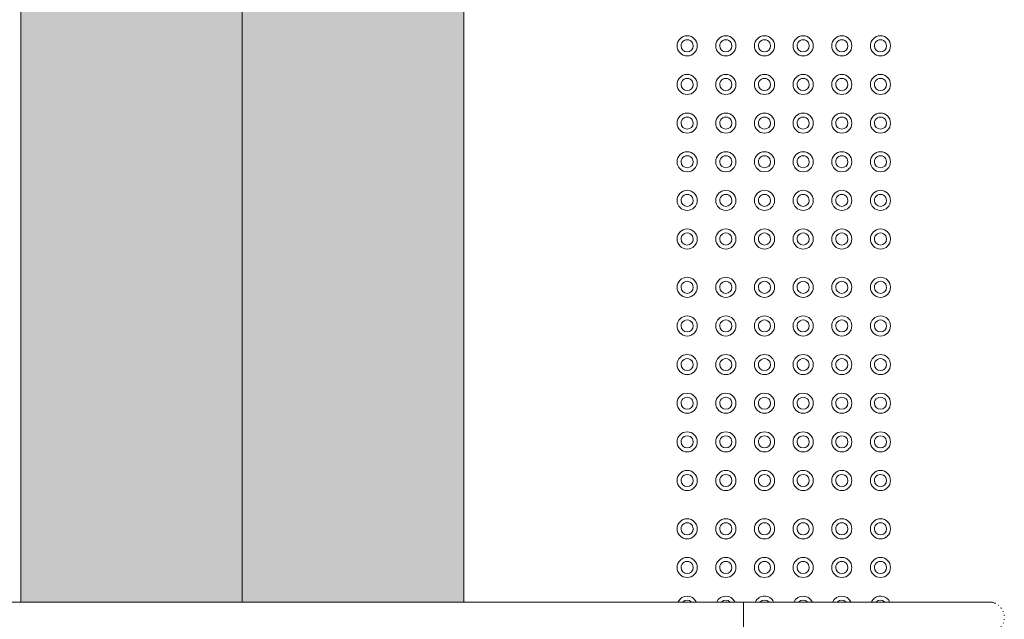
# Model space of a CAD drawing. Header units: metres. Extents: x 2.5 to 42.1, y -73.7 to -48.4.
# Tile 31 of 256: x 9.1 to 10.3, y -62 to -61.2. Entities that reach past the tile are written whole.
import ezdxf

# ---------------------------------------------------------------- set-up
doc = ezdxf.new("R2010")
doc.units = ezdxf.units.M
doc.linetypes.add('Projeção', pattern=[0.003968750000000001, 0.002381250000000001, -0.0015875])
for name, color, linetype, lineweight in [('A-FLOR', 7, 'Continuous', 18), ('A-GENM', 7, 'Continuous', 18), ('Balaústres', 7, 'Continuous', 18), ('Corrimão', 7, 'Continuous', 18), ('Guarda-corpos', 7, 'Continuous', 18), ('S-STRS', 7, 'Continuous', 18)]:
    doc.layers.add(name, color=color, linetype=linetype, lineweight=lineweight)
pattern_1 = [(49.99999999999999, (21.555, -62.92899999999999), (0.2732740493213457, -0.02391137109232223), [0.02858, -0.31433]), (355, (21.555, -62.92899999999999), (-0.05286337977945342, 0.2865879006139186), [0.02286, -0.25146]), (100.451, (21.578, -62.931), (0.2204178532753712, 0.2626803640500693), [0.02429, -0.26714]), (46.184, (21.555, -62.853), (0.4066185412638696, -0.06305748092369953), [0.04286, -0.47149]), (96.636, (21.589, -62.858), (0.356106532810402, 0.371138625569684), [0.03643, -0.4007]), (351.184, (21.555, -62.853), (0.3561083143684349, 0.3711369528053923), [0.03429, -0.37719]), (21, (21.593, -62.872), (0.2274184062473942, -0.1533992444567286), [0.02858, -0.31433]), (326, (21.593, -62.872), (0.09270521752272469, 0.2762841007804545), [0.02286, -0.25146]), (71.45100000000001, (21.612, -62.88399999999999), (0.3201317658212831, 0.1228847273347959), [0.02429, -0.26714]), (37.50000000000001, (21.555, -62.92899999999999), (0.004637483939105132, 0.1268326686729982), [0.00251, -0.2459, 0.00251, -0.25276, -0.25241]), (37.50000000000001, (21.555, -62.92899999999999), (0.004637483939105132, 0.1268326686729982), [-0.50368, 0.00251, -0.2499]), (7.499999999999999, (21.555, -62.92899999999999), (0.1002335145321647, 0.1502686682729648), [0.00251, -0.14303, 0.00251, -0.24018, -0.0962]), (7.499999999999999, (21.555, -62.92899999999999), (0.1002335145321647, 0.1502686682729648), [-0.38824, 0.00251, -0.09369]), (327.5, (21.47, -62.92899999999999), (0.2033840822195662, -0.008594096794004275), [0.00251, -0.09274, 0.00251, -0.29467, -0.39433]), (327.5, (21.47, -62.92899999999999), (0.2033840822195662, -0.008594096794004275), [-0.39243, 0.00251, -0.39182]), (317.5, (21.432, -62.92899999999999), (0.2221915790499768, 0.0381397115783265), [0.00251, -0.12131, 0.00251, -0.19484, -0.28004]), (317.5, (21.432, -62.92899999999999), (0.2221915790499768, 0.0381397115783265), [-0.32118, 0.00251, -0.27752])]

# ---------------------------------------------------------------- blocks, each defined once
blk = doc.blocks.new('Guarda-corpo - 1_-6163817-TÉRREO _0_32m')
at = {"layer": 'Balaústres', "color": 253, "true_color": 0xaaaaaa}
for p, q in [((-0.007607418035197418, 0.3222650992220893), (-0.006902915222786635, 0.3225553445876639)), ((0.002280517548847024, 0.3237130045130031), (0.003035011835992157, 0.3236066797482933)), ((0.006710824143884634, 0.3226288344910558), (0.007418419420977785, 0.3223462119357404)), ((0.01137657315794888, 0.3200799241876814), (0.01197850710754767, 0.3196127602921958)), ((-0.01527992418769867, 0.3161765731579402), (-0.01481276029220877, 0.316778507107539)), ((-0.01905000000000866, 0.2031999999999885), (-0.01905000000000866, -1.299440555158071e-14)), ((0.01904999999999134, -1.299440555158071e-14), (0.01904999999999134, 0.2031999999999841))]:
    blk.add_line(p, q, dxfattribs=at)
at = {"layer": 'Balaústres', "color": 253, "true_color": 0xaaaaaa, "flags": 128}
for points in [[(-0.01213772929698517, 0.3194825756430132), (-0.01154087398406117, 0.3199562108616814), (-0.01092555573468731, 0.3204055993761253)], [(-0.003237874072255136, 0.3235728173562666), (-0.00248457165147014, 0.3236872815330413), (-0.001727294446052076, 0.3237715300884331)], [(-0.01905000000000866, 0.304799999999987), (-0.01903476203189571, 0.3055617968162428), (-0.01898907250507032, 0.3063223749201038), (-0.01891300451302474, 0.3070805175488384), (-0.01880667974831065, 0.3078350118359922), (-0.01867026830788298, 0.3085846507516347), (-0.01850398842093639, 0.3093282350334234), (-0.01830810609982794, 0.3100645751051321), (-0.01808293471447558, 0.3107924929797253), (-0.01782883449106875, 0.311510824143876), (-0.01754621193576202, 0.3122184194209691), (-0.0172355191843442, 0.3129141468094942)], [(0.01468257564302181, 0.3169377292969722), (0.01515621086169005, 0.3163408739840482), (0.01560559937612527, 0.3157255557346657)], [(0.01746509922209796, 0.3124074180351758), (0.01775534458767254, 0.311702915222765), (0.01801718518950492, 0.3109873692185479), (0.01825020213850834, 0.3102619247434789), (0.01845402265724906, 0.3095277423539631), (0.01862832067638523, 0.3087859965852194), (0.01877281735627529, 0.3080378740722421), (0.01888728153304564, 0.3072845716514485), (0.0189715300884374, 0.3065272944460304), (0.01902542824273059, 0.3057672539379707), (0.01904888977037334, 0.3050056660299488), (0.01904999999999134, 0.304799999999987)], [(-0.01905000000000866, 0.304799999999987), (-0.01905000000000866, 0.3047187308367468), (-0.01905000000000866, 0.3044750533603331), (-0.01905000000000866, 0.3040693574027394), (-0.01905000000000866, 0.3035022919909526), (-0.01905000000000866, 0.3027747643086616), (-0.01905000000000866, 0.3018879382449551), (-0.01905000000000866, 0.3008432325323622), (-0.01905000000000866, 0.299642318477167), (-0.01905000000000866, 0.2982871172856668), (-0.01905000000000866, 0.2967797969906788), (-0.01905000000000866, 0.2951227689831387), (-0.01905000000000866, 0.2933186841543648), (-0.01905000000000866, 0.291370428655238), (-0.01905000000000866, 0.2892811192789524), (-0.01905000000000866, 0.2870540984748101), (-0.01905000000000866, 0.2846929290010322), (-0.01905000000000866, 0.2822013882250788), (-0.01905000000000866, 0.2795834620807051), (-0.01905000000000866, 0.2768433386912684), (-0.01905000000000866, 0.2739854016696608), (-0.01905000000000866, 0.2710142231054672), (-0.01905000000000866, 0.2679345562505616), (-0.01905000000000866, 0.2647513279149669), (-0.01905000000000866, 0.2614696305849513), (-0.01905000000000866, 0.2580947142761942), (-0.01905000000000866, 0.2546319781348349), (-0.01905000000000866, 0.2510869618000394), (-0.01905000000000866, 0.2474653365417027), (-0.01905000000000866, 0.243772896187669), (-0.01905000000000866, 0.2400155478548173), (-0.01905000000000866, 0.2361993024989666), (-0.01905000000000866, 0.2323302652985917), (-0.01905000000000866, 0.2284146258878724), (-0.01905000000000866, 0.2244586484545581), (-0.01905000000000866, 0.2204686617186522), (-0.01905000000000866, 0.2164510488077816), (-0.01905000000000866, 0.2124122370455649), (-0.01905000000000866, 0.2083586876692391), (-0.01905000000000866, 0.204296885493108), (-0.01905000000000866, 0.2031999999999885)], [(-0.01905000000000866, 0.2928069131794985), (-0.01905000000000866, 0.2946502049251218), (-0.01905000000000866, 0.2963471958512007), (-0.01905000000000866, 0.2978951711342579), (-0.01905000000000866, 0.2992916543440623), (-0.01905000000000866, 0.300534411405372), (-0.01905000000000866, 0.3016214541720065), (-0.01905000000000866, 0.3025510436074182), (-0.01905000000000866, 0.303321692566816), (-0.01905000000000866, 0.3039321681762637), (-0.01905000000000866, 0.3043814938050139), (-0.01905000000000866, 0.304668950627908), (-0.01905000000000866, 0.3047940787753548), (-0.01905000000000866, 0.304799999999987)], [(0.01904999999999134, 0.2031999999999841), (0.01904999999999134, 0.2072629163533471), (0.01904999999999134, 0.2113193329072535), (0.01904999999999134, 0.2153627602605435), (0.01904999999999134, 0.2193867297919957), (0.01904999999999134, 0.2233848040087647), (0.01904999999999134, 0.2273505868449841), (0.01904999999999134, 0.2312777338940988), (0.01904999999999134, 0.2351599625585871), (0.01904999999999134, 0.2389910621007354), (0.01904999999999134, 0.2427649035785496), (0.01904999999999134, 0.2464754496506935), (0.01904999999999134, 0.250116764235), (0.01904999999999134, 0.2536830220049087), (0.01904999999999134, 0.2571685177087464), (0.01904999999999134, 0.2605676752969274), (0.01904999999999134, 0.2638750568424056), (0.01904999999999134, 0.2670853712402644), (0.01904999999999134, 0.2701934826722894), (0.01904999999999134, 0.273194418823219), (0.01904999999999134, 0.2760833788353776), (0.01904999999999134, 0.2788557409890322), (0.01904999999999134, 0.2815070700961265), (0.01904999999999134, 0.284033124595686), (0.01904999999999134, 0.2864298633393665), (0.01904999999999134, 0.2886934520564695), (0.01904999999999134, 0.2908202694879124), (0.01904999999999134, 0.2928069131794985), (0.01904999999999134, 0.2946502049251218), (0.01904999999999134, 0.2963471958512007), (0.01904999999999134, 0.2978951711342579), (0.01904999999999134, 0.2992916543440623), (0.01904999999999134, 0.300534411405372), (0.01904999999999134, 0.3016214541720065), (0.01904999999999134, 0.3025510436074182), (0.01904999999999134, 0.303321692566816), (0.01904999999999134, 0.3039321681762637), (0.01904999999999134, 0.3043814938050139), (0.01904999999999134, 0.304668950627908), (0.01904999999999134, 0.3047940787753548), (0.01904999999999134, 0.304799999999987)], [(0.01904999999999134, 0.304799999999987), (0.01904999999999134, 0.3047187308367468), (0.01904999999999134, 0.3044750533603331), (0.01904999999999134, 0.3040693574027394), (0.01904999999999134, 0.3035022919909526), (0.01904999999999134, 0.3027747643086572), (0.01904999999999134, 0.3018879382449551), (0.01904999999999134, 0.3008432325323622), (0.01904999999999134, 0.299642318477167), (0.01904999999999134, 0.2982871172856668), (0.01904999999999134, 0.2967797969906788), (0.01904999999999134, 0.2951227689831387), (0.01904999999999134, 0.2933186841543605)], [(0.01904999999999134, 0.2812482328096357), (0.01904999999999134, 0.2795834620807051), (0.01904999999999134, 0.2768433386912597), (0.01904999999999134, 0.2739854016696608), (0.01904999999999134, 0.2710142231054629), (0.01904999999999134, 0.2679345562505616), (0.01904999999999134, 0.2647513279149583), (0.01904999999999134, 0.2614696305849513), (0.01904999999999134, 0.2580947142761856), (0.01904999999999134, 0.2546319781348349), (0.01904999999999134, 0.2510869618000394), (0.01904999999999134, 0.2474653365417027), (0.01904999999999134, 0.243772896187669), (0.01904999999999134, 0.2400155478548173), (0.01904999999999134, 0.2361993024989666), (0.01904999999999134, 0.2323302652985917), (0.01904999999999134, 0.2284146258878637), (0.01904999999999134, 0.2244586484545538), (0.01904999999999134, 0.2204686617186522), (0.01904999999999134, 0.2164510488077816), (0.01904999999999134, 0.2124122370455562), (0.01904999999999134, 0.2083586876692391), (0.01904999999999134, 0.2042968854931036), (0.01904999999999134, 0.2031999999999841)], [(-0.01905000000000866, 0.2031999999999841), (-0.01905000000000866, 0.2072629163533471), (-0.01905000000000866, 0.2113193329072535), (-0.01905000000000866, 0.2153627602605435), (-0.01905000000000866, 0.2193867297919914), (-0.01905000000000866, 0.2233848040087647), (-0.01905000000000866, 0.2273505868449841), (-0.01905000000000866, 0.2312777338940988), (-0.01905000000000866, 0.2351599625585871), (-0.01905000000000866, 0.2389910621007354), (-0.01905000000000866, 0.2427649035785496), (-0.01905000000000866, 0.2464754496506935), (-0.01905000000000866, 0.250116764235), (-0.01905000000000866, 0.2525433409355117)]]:
    blk.add_lwpolyline(points, dxfattribs=at)
blk = doc.blocks.new('Guarda-corpo - Guarda-corpo-7190263-TÉRREO _0_32m')
at = {"layer": 'Corrimão', "color": 253, "true_color": 0xaaaaaa}
for p, q in [((9.32653677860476, -61.95939708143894), (8.77653677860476, -61.95939708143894)), ((9.94899755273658, -61.95939708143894), (9.32653677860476, -61.95939708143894)), ((9.94899755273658, -61.95939708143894), (9.94899755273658, -61.99749708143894))]:
    blk.add_line(p, q, dxfattribs=at)
at = {"rotation": 270}
blk.add_blockref('Guarda-corpo - 1_-6163817-TÉRREO _0_32m', (9.94899755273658, -61.97844708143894), dxfattribs=at)
blk = doc.blocks.new('_ARQPWR_ACS Piso tátil de alerta - 30 cm Inox-7195133-TÉRREO _0_32m')
at = {"layer": 'A-GENM', "color": 253, "true_color": 0xaaaaaa}
for centre, radius, start, end in [((-0.1199999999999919, 0.1200000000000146), 0.01249999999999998, 0, 179.9999999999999), ((-0.1199999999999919, 0.1200000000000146), 0.007500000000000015, 359.9999999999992, 179.9999999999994), ((-0.07199999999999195, 0.1200000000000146), 0.0125, 0, 179.9999999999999), ((-0.07199999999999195, 0.1200000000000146), 0.007500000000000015, 359.9999999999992, 179.9999999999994), ((-0.02399999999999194, 0.1200000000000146), 0.0125, 3.81666561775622e-14, 179.9999999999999), ((-0.02399999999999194, 0.1200000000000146), 0.007500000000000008, 359.9999999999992, 179.9999999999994), ((0.02400000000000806, 0.1200000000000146), 0.0125, 3.498610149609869e-14, 179.9999999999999), ((0.02400000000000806, 0.1200000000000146), 0.007500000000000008, 359.9999999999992, 179.9999999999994), ((0.07200000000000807, 0.1200000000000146), 0.0125, 3.180554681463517e-14, 179.9999999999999), ((0.07200000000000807, 0.1200000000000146), 0.007499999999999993, 359.9999999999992, 179.9999999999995), ((0.120000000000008, 0.1200000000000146), 0.0125, 0, 179.9999999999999), ((0.120000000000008, 0.1200000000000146), 0.007500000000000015, 359.9999999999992, 179.9999999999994), ((-0.1199999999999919, 0.1200000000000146), 0.0125, 179.9999999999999, 359.9999999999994), ((-0.1199999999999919, 0.1200000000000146), 0.007500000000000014, 179.9999999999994, 359.9999999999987), ((-0.07199999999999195, 0.1200000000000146), 0.0125, 179.9999999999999, 359.9999999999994), ((-0.07199999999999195, 0.1200000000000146), 0.00750000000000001, 179.9999999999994, 359.9999999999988), ((-0.02399999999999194, 0.1200000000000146), 0.0125, 179.9999999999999, 359.9999999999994), ((-0.02399999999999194, 0.1200000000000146), 0.007500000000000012, 179.9999999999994, 359.9999999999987), ((0.02400000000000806, 0.1200000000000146), 0.0125, 179.9999999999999, 359.9999999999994), ((0.02400000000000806, 0.1200000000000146), 0.007500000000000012, 179.9999999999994, 359.9999999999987), ((0.07200000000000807, 0.1200000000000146), 0.0125, 179.9999999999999, 359.9999999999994), ((0.07200000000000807, 0.1200000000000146), 0.007500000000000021, 179.9999999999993, 359.9999999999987), ((0.120000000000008, 0.1200000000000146), 0.0125, 179.9999999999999, 359.9999999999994), ((0.120000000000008, 0.1200000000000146), 0.00750000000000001, 179.9999999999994, 359.9999999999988), ((-0.119999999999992, 0.07200000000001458), 0.0125, 2.544443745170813e-14, 179.9999999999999), ((-0.119999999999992, 0.07200000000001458), 0.007500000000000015, 359.9999999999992, 179.9999999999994), ((-0.07199999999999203, 0.07200000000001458), 0.01249999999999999, 2.544443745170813e-14, 179.9999999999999), ((-0.07199999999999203, 0.07200000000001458), 0.007500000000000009, 359.9999999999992, 179.9999999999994), ((-0.02399999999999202, 0.07200000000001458), 0.01249999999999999, 3.180554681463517e-14, 179.9999999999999), ((-0.02399999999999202, 0.07200000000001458), 0.007500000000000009, 359.9999999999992, 179.9999999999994), ((0.02400000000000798, 0.07200000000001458), 0.01249999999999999, 3.180554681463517e-14, 179.9999999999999), ((0.02400000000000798, 0.07200000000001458), 0.007500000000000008, 359.9999999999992, 179.9999999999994), ((0.07200000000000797, 0.07200000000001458), 0.0125, 0, 179.9999999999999), ((0.07200000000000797, 0.07200000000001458), 0.007500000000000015, 359.9999999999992, 179.9999999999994), ((0.120000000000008, 0.07200000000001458), 0.01249999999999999, 2.544443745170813e-14, 179.9999999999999), ((0.120000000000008, 0.07200000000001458), 0.007500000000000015, 359.9999999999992, 179.9999999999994), ((-0.119999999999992, 0.07200000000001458), 0.01249999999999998, 179.9999999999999, 359.9999999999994), ((-0.119999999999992, 0.07200000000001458), 0.00750000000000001, 179.9999999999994, 359.9999999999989), ((-0.07199999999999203, 0.07200000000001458), 0.01249999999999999, 179.9999999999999, 359.9999999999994), ((-0.07199999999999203, 0.07200000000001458), 0.00750000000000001, 179.9999999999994, 359.9999999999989), ((-0.02399999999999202, 0.07200000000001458), 0.01249999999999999, 179.9999999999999, 359.9999999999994), ((-0.02399999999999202, 0.07200000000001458), 0.007500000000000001, 179.9999999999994, 359.9999999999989), ((0.02400000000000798, 0.07200000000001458), 0.01249999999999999, 179.9999999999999, 359.9999999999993), ((0.02400000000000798, 0.07200000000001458), 0.007500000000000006, 179.9999999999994, 359.9999999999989), ((0.07200000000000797, 0.07200000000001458), 0.0125, 179.9999999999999, 359.9999999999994), ((0.07200000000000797, 0.07200000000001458), 0.0075, 179.9999999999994, 359.9999999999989), ((0.120000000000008, 0.07200000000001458), 0.01249999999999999, 179.9999999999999, 359.9999999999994), ((0.120000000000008, 0.07200000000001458), 0.00750000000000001, 179.9999999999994, 359.9999999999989), ((-0.1199999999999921, 0.02400000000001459), 0.0125, 1.590277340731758e-14, 179.9999999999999), ((-0.1199999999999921, 0.02400000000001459), 0.007500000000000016, 359.9999999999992, 179.9999999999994), ((-0.0719999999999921, 0.02400000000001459), 0.0125, 1.590277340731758e-14, 179.9999999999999), ((-0.0719999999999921, 0.02400000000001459), 0.007500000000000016, 359.9999999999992, 179.9999999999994), ((-0.02399999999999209, 0.02400000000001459), 0.01249999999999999, 5.088887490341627e-14, 179.9999999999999), ((-0.02399999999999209, 0.02400000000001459), 0.007500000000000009, 359.9999999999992, 179.9999999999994), ((0.02400000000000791, 0.02400000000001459), 0.01249999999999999, 4.452776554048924e-14, 179.9999999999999), ((0.02400000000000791, 0.02400000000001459), 0.007500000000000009, 359.9999999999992, 179.9999999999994), ((0.07200000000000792, 0.02400000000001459), 0.0125, 4.452776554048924e-14, 179.9999999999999), ((0.07200000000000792, 0.02400000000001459), 0.007500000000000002, 359.9999999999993, 179.9999999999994), ((0.1200000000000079, 0.02400000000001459), 0.0125, 1.590277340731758e-14, 179.9999999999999), ((0.1200000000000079, 0.02400000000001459), 0.007500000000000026, 359.9999999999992, 179.9999999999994), ((-0.1199999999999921, 0.02400000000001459), 0.01249999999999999, 179.9999999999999, 359.9999999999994), ((-0.1199999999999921, 0.02400000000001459), 0.007500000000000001, 179.9999999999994, 359.9999999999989), ((-0.0719999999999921, 0.02400000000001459), 0.01249999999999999, 179.9999999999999, 359.9999999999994), ((-0.0719999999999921, 0.02400000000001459), 0.007500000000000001, 179.9999999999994, 359.9999999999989), ((-0.02399999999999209, 0.02400000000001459), 0.01249999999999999, 179.9999999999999, 359.9999999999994), ((-0.02399999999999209, 0.02400000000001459), 0.007500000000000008, 179.9999999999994, 359.9999999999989), ((0.02400000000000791, 0.02400000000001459), 0.01249999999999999, 179.9999999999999, 359.9999999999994), ((0.02400000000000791, 0.02400000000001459), 0.007500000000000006, 179.9999999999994, 359.9999999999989), ((0.07200000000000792, 0.02400000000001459), 0.01249999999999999, 179.9999999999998, 359.9999999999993), ((0.07200000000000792, 0.02400000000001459), 0.007500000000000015, 179.9999999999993, 359.9999999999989), ((0.1200000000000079, 0.02400000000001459), 0.01249999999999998, 179.9999999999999, 359.9999999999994), ((0.1200000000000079, 0.02400000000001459), 0.007500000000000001, 179.9999999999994, 359.9999999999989), ((-0.1199999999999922, -0.02399999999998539), 0.01249999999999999, 5.724998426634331e-14, 179.9999999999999), ((-0.07199999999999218, -0.02399999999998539), 0.0125, 1.90833280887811e-14, 179.9999999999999), ((-0.02399999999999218, -0.02399999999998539), 0.01249999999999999, 4.452776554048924e-14, 179.9999999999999), ((0.02400000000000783, -0.02399999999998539), 0.01249999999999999, 6.361109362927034e-14, 179.9999999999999), ((0.07200000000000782, -0.02399999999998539), 0.0125, 2.544443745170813e-14, 179.9999999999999), ((0.1200000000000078, -0.02399999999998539), 0.0125, 1.90833280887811e-14, 179.9999999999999), ((-0.1199999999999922, -0.02399999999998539), 0.01249999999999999, 179.9999999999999, 359.9999999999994), ((-0.1199999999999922, -0.02399999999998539), 0.007500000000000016, 359.9999999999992, 179.9999999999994), ((-0.1199999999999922, -0.02399999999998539), 0.007500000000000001, 179.9999999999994, 359.9999999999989), ((-0.07199999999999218, -0.02399999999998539), 0.01249999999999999, 179.9999999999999, 359.9999999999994), ((-0.07199999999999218, -0.02399999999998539), 0.007500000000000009, 359.9999999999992, 179.9999999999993), ((-0.07199999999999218, -0.02399999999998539), 0.007500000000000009, 179.9999999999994, 359.9999999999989), ((-0.02399999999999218, -0.02399999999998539), 0.01249999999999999, 179.9999999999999, 359.9999999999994), ((-0.02399999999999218, -0.02399999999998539), 0.007500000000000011, 359.9999999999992, 179.9999999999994), ((-0.02399999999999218, -0.02399999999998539), 0.007500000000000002, 179.9999999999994, 359.9999999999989), ((0.02400000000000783, -0.02399999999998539), 0.01249999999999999, 179.9999999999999, 359.9999999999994), ((0.02400000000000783, -0.02399999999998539), 0.007500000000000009, 359.9999999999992, 179.9999999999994), ((0.02400000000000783, -0.02399999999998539), 0.007500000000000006, 179.9999999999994, 359.9999999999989), ((0.07200000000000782, -0.02399999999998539), 0.01249999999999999, 179.9999999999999, 359.9999999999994), ((0.07200000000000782, -0.02399999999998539), 0.007500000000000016, 359.9999999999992, 179.9999999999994), ((0.07200000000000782, -0.02399999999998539), 0.007500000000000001, 179.9999999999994, 359.9999999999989), ((0.1200000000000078, -0.02399999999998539), 0.01249999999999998, 179.9999999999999, 359.9999999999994), ((0.1200000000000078, -0.02399999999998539), 0.007500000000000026, 359.9999999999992, 179.9999999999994), ((0.1200000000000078, -0.02399999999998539), 0.007500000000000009, 179.9999999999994, 359.9999999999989), ((-0.1199999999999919, -0.07199999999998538), 0.01249999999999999, 6.361109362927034e-14, 179.9999999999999), ((-0.07199999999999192, -0.07199999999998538), 0.01249999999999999, 6.361109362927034e-14, 179.9999999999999), ((-0.02399999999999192, -0.07199999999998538), 0.01249999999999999, 7.63333123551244e-14, 179.9999999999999), ((0.02400000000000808, -0.07199999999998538), 0.01249999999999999, 6.361109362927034e-14, 179.9999999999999), ((0.07200000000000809, -0.07199999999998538), 0.01249999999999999, 5.724998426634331e-14, 179.9999999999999), ((0.1200000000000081, -0.07199999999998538), 0.01249999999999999, 6.997220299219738e-14, 179.9999999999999), ((-0.1199999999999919, -0.07199999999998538), 0.01249999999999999, 179.9999999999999, 359.9999999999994), ((-0.1199999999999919, -0.07199999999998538), 0.007500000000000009, 359.9999999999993, 179.9999999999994), ((-0.1199999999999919, -0.07199999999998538), 0.007500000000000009, 179.9999999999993, 359.999999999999), ((-0.07199999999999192, -0.07199999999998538), 0.0125, 179.9999999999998, 359.9999999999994), ((-0.07199999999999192, -0.07199999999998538), 0.007500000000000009, 359.9999999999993, 179.9999999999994), ((-0.07199999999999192, -0.07199999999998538), 0.007500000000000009, 179.9999999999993, 359.999999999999), ((-0.02399999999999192, -0.07199999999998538), 0.01249999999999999, 179.9999999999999, 359.9999999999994), ((-0.02399999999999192, -0.07199999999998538), 0.007500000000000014, 359.9999999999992, 179.9999999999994), ((-0.02399999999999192, -0.07199999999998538), 0.007500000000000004, 179.9999999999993, 359.999999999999), ((0.02400000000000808, -0.07199999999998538), 0.01249999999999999, 179.9999999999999, 359.9999999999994), ((0.02400000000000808, -0.07199999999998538), 0.007500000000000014, 359.9999999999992, 179.9999999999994), ((0.02400000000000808, -0.07199999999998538), 0.0075, 179.9999999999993, 359.999999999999), ((0.07200000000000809, -0.07199999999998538), 0.0125, 179.9999999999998, 359.9999999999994), ((0.07200000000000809, -0.07199999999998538), 0.007500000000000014, 359.9999999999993, 179.9999999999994), ((0.07200000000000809, -0.07199999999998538), 0.007499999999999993, 179.9999999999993, 359.9999999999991), ((0.1200000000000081, -0.07199999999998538), 0.01249999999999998, 179.9999999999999, 359.9999999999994), ((0.1200000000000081, -0.07199999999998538), 0.007500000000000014, 359.9999999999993, 179.9999999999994), ((0.1200000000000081, -0.07199999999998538), 0.007500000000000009, 179.9999999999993, 359.999999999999), ((-0.1199999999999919, -0.1199999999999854), 0.0125, 2.544443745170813e-14, 179.9999999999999), ((-0.07199999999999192, -0.1199999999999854), 0.0125, 2.544443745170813e-14, 179.9999999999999), ((-0.02399999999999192, -0.1199999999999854), 0.01249999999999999, 3.180554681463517e-14, 179.9999999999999), ((0.02400000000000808, -0.1199999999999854), 0.01249999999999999, 4.452776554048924e-14, 179.9999999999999), ((0.07200000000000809, -0.1199999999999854), 0.01249999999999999, 2.544443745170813e-14, 179.9999999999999), ((0.1200000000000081, -0.1199999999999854), 0.0125, 2.544443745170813e-14, 179.9999999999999), ((-0.1199999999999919, -0.1199999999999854), 0.01249999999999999, 179.9999999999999, 359.9999999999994), ((-0.1199999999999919, -0.1199999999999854), 0.007499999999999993, 359.9999999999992, 179.9999999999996), ((-0.1199999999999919, -0.1199999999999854), 0.007500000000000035, 179.9999999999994, 359.9999999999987), ((-0.07199999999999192, -0.1199999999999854), 0.0125, 179.9999999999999, 359.9999999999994), ((-0.07199999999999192, -0.1199999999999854), 0.007499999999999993, 359.9999999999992, 179.9999999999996), ((-0.07199999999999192, -0.1199999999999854), 0.007500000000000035, 179.9999999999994, 359.9999999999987), ((-0.02399999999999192, -0.1199999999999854), 0.01249999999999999, 179.9999999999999, 359.9999999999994), ((-0.02399999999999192, -0.1199999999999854), 0.007500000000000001, 359.9999999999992, 179.9999999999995), ((-0.02399999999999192, -0.1199999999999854), 0.00750000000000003, 179.9999999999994, 359.9999999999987), ((0.02400000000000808, -0.1199999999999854), 0.01249999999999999, 179.9999999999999, 359.9999999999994), ((0.02400000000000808, -0.1199999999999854), 0.007499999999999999, 359.9999999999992, 179.9999999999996), ((0.02400000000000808, -0.1199999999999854), 0.007500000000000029, 179.9999999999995, 359.9999999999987), ((0.07200000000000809, -0.1199999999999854), 0.0125, 179.9999999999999, 359.9999999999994), ((0.07200000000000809, -0.1199999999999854), 0.007500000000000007, 359.9999999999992, 179.9999999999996), ((0.07200000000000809, -0.1199999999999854), 0.007500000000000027, 179.9999999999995, 359.9999999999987), ((0.1200000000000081, -0.1199999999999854), 0.01249999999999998, 179.9999999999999, 359.9999999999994), ((0.1200000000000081, -0.1199999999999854), 0.007500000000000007, 359.9999999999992, 179.9999999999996), ((0.1200000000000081, -0.1199999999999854), 0.007500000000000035, 179.9999999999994, 359.9999999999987)]:
    blk.add_arc(centre, radius, start, end, dxfattribs=at)
blk = doc.blocks.new('_ARQPWR_ACS Piso tátil de alerta - 30 cm Inox-V39-TÉRREO _0_32m')
at = {"layer": 'A-GENM', "color": 253, "true_color": 0xaaaaaa}
for centre, radius, start, end in [((-0.1199999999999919, 0.1200000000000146), 0.01249999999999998, 0, 179.9999999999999), ((-0.1199999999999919, 0.1200000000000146), 0.007500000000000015, 359.9999999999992, 179.9999999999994), ((-0.07199999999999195, 0.1200000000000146), 0.0125, 0, 179.9999999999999), ((-0.07199999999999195, 0.1200000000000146), 0.007500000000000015, 359.9999999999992, 179.9999999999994), ((-0.02399999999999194, 0.1200000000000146), 0.0125, 3.81666561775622e-14, 179.9999999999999), ((-0.02399999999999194, 0.1200000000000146), 0.007500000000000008, 359.9999999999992, 179.9999999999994), ((0.02400000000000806, 0.1200000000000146), 0.0125, 3.498610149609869e-14, 179.9999999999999), ((0.02400000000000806, 0.1200000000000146), 0.007500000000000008, 359.9999999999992, 179.9999999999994), ((0.07200000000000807, 0.1200000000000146), 0.0125, 3.180554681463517e-14, 179.9999999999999), ((0.07200000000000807, 0.1200000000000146), 0.007499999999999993, 359.9999999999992, 179.9999999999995), ((0.120000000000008, 0.1200000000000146), 0.0125, 0, 179.9999999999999), ((0.120000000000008, 0.1200000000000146), 0.007500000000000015, 359.9999999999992, 179.9999999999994), ((-0.1199999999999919, 0.1200000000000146), 0.0125, 179.9999999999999, 359.9999999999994), ((-0.1199999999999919, 0.1200000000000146), 0.007500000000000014, 179.9999999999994, 359.9999999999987), ((-0.07199999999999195, 0.1200000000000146), 0.0125, 179.9999999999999, 359.9999999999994), ((-0.07199999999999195, 0.1200000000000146), 0.00750000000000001, 179.9999999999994, 359.9999999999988), ((-0.02399999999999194, 0.1200000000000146), 0.0125, 179.9999999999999, 359.9999999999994), ((-0.02399999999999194, 0.1200000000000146), 0.007500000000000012, 179.9999999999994, 359.9999999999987), ((0.02400000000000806, 0.1200000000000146), 0.0125, 179.9999999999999, 359.9999999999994), ((0.02400000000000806, 0.1200000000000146), 0.007500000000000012, 179.9999999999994, 359.9999999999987), ((0.07200000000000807, 0.1200000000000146), 0.0125, 179.9999999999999, 359.9999999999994), ((0.07200000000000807, 0.1200000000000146), 0.007500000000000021, 179.9999999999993, 359.9999999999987), ((0.120000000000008, 0.1200000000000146), 0.0125, 179.9999999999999, 359.9999999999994), ((0.120000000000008, 0.1200000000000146), 0.00750000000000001, 179.9999999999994, 359.9999999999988), ((-0.119999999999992, 0.07200000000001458), 0.0125, 2.544443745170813e-14, 179.9999999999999), ((-0.119999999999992, 0.07200000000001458), 0.007500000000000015, 359.9999999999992, 179.9999999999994), ((-0.07199999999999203, 0.07200000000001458), 0.01249999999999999, 2.544443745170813e-14, 179.9999999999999), ((-0.07199999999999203, 0.07200000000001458), 0.007500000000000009, 359.9999999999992, 179.9999999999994), ((-0.02399999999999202, 0.07200000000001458), 0.01249999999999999, 3.180554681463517e-14, 179.9999999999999), ((-0.02399999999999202, 0.07200000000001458), 0.007500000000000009, 359.9999999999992, 179.9999999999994), ((0.02400000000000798, 0.07200000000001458), 0.01249999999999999, 3.180554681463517e-14, 179.9999999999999), ((0.02400000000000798, 0.07200000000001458), 0.007500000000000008, 359.9999999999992, 179.9999999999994), ((0.07200000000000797, 0.07200000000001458), 0.0125, 0, 179.9999999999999), ((0.07200000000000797, 0.07200000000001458), 0.007500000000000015, 359.9999999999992, 179.9999999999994), ((0.120000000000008, 0.07200000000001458), 0.01249999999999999, 2.544443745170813e-14, 179.9999999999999), ((0.120000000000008, 0.07200000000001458), 0.007500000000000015, 359.9999999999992, 179.9999999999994), ((-0.119999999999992, 0.07200000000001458), 0.01249999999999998, 179.9999999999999, 359.9999999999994), ((-0.119999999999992, 0.07200000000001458), 0.00750000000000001, 179.9999999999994, 359.9999999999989), ((-0.07199999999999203, 0.07200000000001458), 0.01249999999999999, 179.9999999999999, 359.9999999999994), ((-0.07199999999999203, 0.07200000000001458), 0.00750000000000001, 179.9999999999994, 359.9999999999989), ((-0.02399999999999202, 0.07200000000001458), 0.01249999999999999, 179.9999999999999, 359.9999999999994), ((-0.02399999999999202, 0.07200000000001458), 0.007500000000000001, 179.9999999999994, 359.9999999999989), ((0.02400000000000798, 0.07200000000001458), 0.01249999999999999, 179.9999999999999, 359.9999999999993), ((0.02400000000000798, 0.07200000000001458), 0.007500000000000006, 179.9999999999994, 359.9999999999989), ((0.07200000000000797, 0.07200000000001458), 0.0125, 179.9999999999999, 359.9999999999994), ((0.07200000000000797, 0.07200000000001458), 0.0075, 179.9999999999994, 359.9999999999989), ((0.120000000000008, 0.07200000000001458), 0.01249999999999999, 179.9999999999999, 359.9999999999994), ((0.120000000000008, 0.07200000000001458), 0.00750000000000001, 179.9999999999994, 359.9999999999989), ((-0.1199999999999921, 0.02400000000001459), 0.0125, 25.71040256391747, 154.2895974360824), ((-0.1199999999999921, 0.02400000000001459), 0.007499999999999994, 46.64990175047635, 133.3500982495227), ((-0.0719999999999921, 0.02400000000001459), 0.01249999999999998, 25.71040256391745, 154.2895974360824), ((-0.0719999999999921, 0.02400000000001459), 0.007499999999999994, 46.64990175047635, 133.3500982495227), ((-0.02399999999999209, 0.02400000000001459), 0.01249999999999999, 25.29853726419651, 154.3396925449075), ((-0.02399999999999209, 0.02400000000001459), 0.007499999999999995, 46.08585666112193, 133.6238956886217), ((0.02400000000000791, 0.02400000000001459), 0.01249999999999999, 25.71040256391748, 154.2895974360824), ((0.02400000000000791, 0.02400000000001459), 0.007499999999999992, 46.64990175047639, 133.3500982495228), ((0.07200000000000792, 0.02400000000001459), 0.0125, 25.7104025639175, 154.2895974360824), ((0.07200000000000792, 0.02400000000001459), 0.007499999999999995, 46.64990175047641, 133.3500982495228), ((0.1200000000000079, 0.02400000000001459), 0.01249999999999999, 45.70198121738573, 154.2895974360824), ((0.1200000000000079, 0.02400000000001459), 0.007499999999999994, 46.64990175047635, 133.3500982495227), ((0.1200000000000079, 0.02400000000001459), 0.01250000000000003, 25.71040256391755, 44.99999999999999), ((-0.1199999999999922, -0.02399999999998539), 0.01249999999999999, 5.724998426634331e-14, 179.9999999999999), ((-0.07199999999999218, -0.02399999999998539), 0.0125, 1.90833280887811e-14, 179.9999999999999), ((-0.02399999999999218, -0.02399999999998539), 0.01249999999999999, 4.452776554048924e-14, 179.9999999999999), ((0.02400000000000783, -0.02399999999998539), 0.01249999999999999, 6.361109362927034e-14, 179.9999999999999), ((0.07200000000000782, -0.02399999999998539), 0.0125, 2.544443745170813e-14, 179.9999999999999), ((0.1200000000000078, -0.02399999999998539), 0.0125, 45.70198121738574, 179.9999999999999), ((-0.1199999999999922, -0.02399999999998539), 0.01249999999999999, 179.9999999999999, 359.9999999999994), ((-0.1199999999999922, -0.02399999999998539), 0.007500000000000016, 359.9999999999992, 179.9999999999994), ((-0.1199999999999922, -0.02399999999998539), 0.007500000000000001, 179.9999999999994, 359.9999999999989), ((-0.07199999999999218, -0.02399999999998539), 0.01249999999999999, 179.9999999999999, 359.9999999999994), ((-0.07199999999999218, -0.02399999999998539), 0.007500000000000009, 359.9999999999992, 179.9999999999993), ((-0.07199999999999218, -0.02399999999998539), 0.007500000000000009, 179.9999999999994, 359.9999999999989), ((-0.02399999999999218, -0.02399999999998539), 0.01249999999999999, 179.9999999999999, 359.9999999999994), ((-0.02399999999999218, -0.02399999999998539), 0.007500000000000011, 359.9999999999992, 179.9999999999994), ((-0.02399999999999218, -0.02399999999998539), 0.007500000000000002, 179.9999999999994, 359.9999999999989), ((0.02400000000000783, -0.02399999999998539), 0.01249999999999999, 179.9999999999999, 359.9999999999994), ((0.02400000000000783, -0.02399999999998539), 0.007500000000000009, 359.9999999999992, 179.9999999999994), ((0.02400000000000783, -0.02399999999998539), 0.007500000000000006, 179.9999999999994, 359.9999999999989), ((0.07200000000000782, -0.02399999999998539), 0.01249999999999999, 179.9999999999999, 359.9999999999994), ((0.07200000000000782, -0.02399999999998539), 0.007500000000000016, 359.9999999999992, 179.9999999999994), ((0.07200000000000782, -0.02399999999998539), 0.007500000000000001, 179.9999999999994, 359.9999999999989), ((0.1200000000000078, -0.02399999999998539), 0.01249999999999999, 179.9999999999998, 314.2980187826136), ((0.1200000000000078, -0.02399999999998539), 0.007500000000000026, 359.9999999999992, 179.9999999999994), ((0.1200000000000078, -0.02399999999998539), 0.007500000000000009, 179.9999999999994, 359.9999999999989), ((0.1200000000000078, -0.02399999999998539), 0.01250000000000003, 0, 45), ((0.1200000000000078, -0.02399999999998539), 0.01249999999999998, 314.9999999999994, 359.9999999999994), ((-0.1199999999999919, -0.07199999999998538), 0.01249999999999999, 6.361109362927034e-14, 179.9999999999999), ((-0.07199999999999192, -0.07199999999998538), 0.01249999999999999, 6.361109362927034e-14, 179.9999999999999), ((-0.02399999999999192, -0.07199999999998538), 0.01249999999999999, 7.63333123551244e-14, 179.9999999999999), ((0.02400000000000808, -0.07199999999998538), 0.01249999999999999, 6.361109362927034e-14, 179.9999999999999), ((0.07200000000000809, -0.07199999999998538), 0.01249999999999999, 5.724998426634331e-14, 179.9999999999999), ((0.1200000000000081, -0.07199999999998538), 0.01249999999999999, 45.70198121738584, 179.9999999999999), ((-0.1199999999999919, -0.07199999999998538), 0.01249999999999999, 179.9999999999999, 359.9999999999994), ((-0.1199999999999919, -0.07199999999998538), 0.007500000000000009, 359.9999999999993, 179.9999999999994), ((-0.1199999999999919, -0.07199999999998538), 0.007500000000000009, 179.9999999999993, 359.999999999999), ((-0.07199999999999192, -0.07199999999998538), 0.0125, 179.9999999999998, 359.9999999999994), ((-0.07199999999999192, -0.07199999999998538), 0.007500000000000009, 359.9999999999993, 179.9999999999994), ((-0.07199999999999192, -0.07199999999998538), 0.007500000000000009, 179.9999999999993, 359.999999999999), ((-0.02399999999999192, -0.07199999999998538), 0.01249999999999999, 179.9999999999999, 359.9999999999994), ((-0.02399999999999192, -0.07199999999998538), 0.007500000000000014, 359.9999999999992, 179.9999999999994), ((-0.02399999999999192, -0.07199999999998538), 0.007500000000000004, 179.9999999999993, 359.999999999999), ((0.02400000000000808, -0.07199999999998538), 0.01249999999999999, 179.9999999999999, 359.9999999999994), ((0.02400000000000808, -0.07199999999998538), 0.007500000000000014, 359.9999999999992, 179.9999999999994), ((0.02400000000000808, -0.07199999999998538), 0.0075, 179.9999999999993, 359.999999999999), ((0.07200000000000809, -0.07199999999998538), 0.0125, 179.9999999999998, 359.9999999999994), ((0.07200000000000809, -0.07199999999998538), 0.007500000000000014, 359.9999999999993, 179.9999999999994), ((0.07200000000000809, -0.07199999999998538), 0.007499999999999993, 179.9999999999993, 359.9999999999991), ((0.1200000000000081, -0.07199999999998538), 0.01249999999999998, 179.9999999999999, 359.9999999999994), ((0.1200000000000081, -0.07199999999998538), 0.007500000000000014, 359.9999999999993, 179.9999999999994), ((0.1200000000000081, -0.07199999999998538), 0.007500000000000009, 179.9999999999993, 359.999999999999), ((0.1200000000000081, -0.07199999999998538), 0.01250000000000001, 0, 45.00000000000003), ((-0.1199999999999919, -0.1199999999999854), 0.0125, 2.544443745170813e-14, 179.9999999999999), ((-0.07199999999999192, -0.1199999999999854), 0.0125, 2.544443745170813e-14, 179.9999999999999), ((-0.02399999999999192, -0.1199999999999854), 0.01249999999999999, 3.180554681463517e-14, 179.9999999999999), ((0.02400000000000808, -0.1199999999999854), 0.01249999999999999, 4.452776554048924e-14, 179.9999999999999), ((0.07200000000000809, -0.1199999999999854), 0.01249999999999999, 2.544443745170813e-14, 179.9999999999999), ((0.1200000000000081, -0.1199999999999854), 0.0125, 2.544443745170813e-14, 179.9999999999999), ((-0.1199999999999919, -0.1199999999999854), 0.01249999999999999, 179.9999999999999, 359.9999999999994), ((-0.1199999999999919, -0.1199999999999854), 0.007499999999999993, 359.9999999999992, 179.9999999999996), ((-0.1199999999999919, -0.1199999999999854), 0.007500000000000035, 179.9999999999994, 359.9999999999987), ((-0.07199999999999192, -0.1199999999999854), 0.0125, 179.9999999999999, 359.9999999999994), ((-0.07199999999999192, -0.1199999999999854), 0.007499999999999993, 359.9999999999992, 179.9999999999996), ((-0.07199999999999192, -0.1199999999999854), 0.007500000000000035, 179.9999999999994, 359.9999999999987), ((-0.02399999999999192, -0.1199999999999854), 0.01249999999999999, 179.9999999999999, 359.9999999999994), ((-0.02399999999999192, -0.1199999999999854), 0.007500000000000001, 359.9999999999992, 179.9999999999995), ((-0.02399999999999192, -0.1199999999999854), 0.00750000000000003, 179.9999999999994, 359.9999999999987), ((0.02400000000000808, -0.1199999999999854), 0.01249999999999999, 179.9999999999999, 359.9999999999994), ((0.02400000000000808, -0.1199999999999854), 0.007499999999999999, 359.9999999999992, 179.9999999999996), ((0.02400000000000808, -0.1199999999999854), 0.007500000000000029, 179.9999999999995, 359.9999999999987), ((0.07200000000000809, -0.1199999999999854), 0.0125, 179.9999999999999, 359.9999999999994), ((0.07200000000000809, -0.1199999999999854), 0.007500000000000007, 359.9999999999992, 179.9999999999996), ((0.07200000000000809, -0.1199999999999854), 0.007500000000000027, 179.9999999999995, 359.9999999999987), ((0.1200000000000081, -0.1199999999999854), 0.01249999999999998, 179.9999999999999, 359.9999999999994), ((0.1200000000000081, -0.1199999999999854), 0.007500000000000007, 359.9999999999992, 179.9999999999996), ((0.1200000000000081, -0.1199999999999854), 0.007500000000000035, 179.9999999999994, 359.9999999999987)]:
    blk.add_arc(centre, radius, start, end, dxfattribs=at)
blk = doc.blocks.new('4 GRE - ESCOLA DE CINEMA E AUDIOVISUAL CINE REX R07_rvt-1-TÉRREO _0_32m')
at = {"layer": 'S-STRS', "true_color": 0xc2c2c2}
h = blk.add_hatch(dxfattribs=at)
h.set_pattern_fill('FP_15', color=9, style=0, pattern_type=2)
h.set_pattern_definition(pattern_1)
h.paths.add_polyline_path([(9.276140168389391, -64.71542525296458), (9.326536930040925, -64.71542525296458), (9.326536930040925, -63.49747525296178), (9.051536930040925, -63.49747525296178), (9.051536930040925, -64.71542525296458)])
h.paths.add_polyline_path([(9.326536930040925, -63.45937525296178), (9.326536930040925, -61.99747525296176), (9.051536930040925, -61.99747525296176), (9.051536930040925, -63.45937525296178), (9.276140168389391, -63.45937525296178)])
h.paths.add_polyline_path([(9.051536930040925, -61.95937525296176), (9.326536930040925, -61.95937525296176), (9.326536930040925, -60.49747525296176), (9.051536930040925, -60.49747525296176), (9.051536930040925, -61.85619537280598)])
h.paths.add_polyline_path([(9.051536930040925, -60.45937525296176), (9.326536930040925, -60.45937525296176), (9.326536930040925, -58.99747525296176), (9.051536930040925, -58.99747525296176), (9.051536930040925, -60.27138139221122)])
h.paths.add_polyline_path([(9.326536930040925, -58.95937525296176), (9.326536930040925, -57.58842525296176), (9.051536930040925, -57.58842525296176), (9.051536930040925, -58.95937525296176), (9.276140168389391, -58.95937525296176)])
h = blk.add_hatch(dxfattribs=at)
h.set_pattern_fill('FP_15', color=9, style=0, pattern_type=2)
h.set_pattern_definition(pattern_1)
h.paths.add_polyline_path([(9.326536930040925, -64.71542525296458), (9.440963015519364, -64.71542525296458), (9.440963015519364, -64.69030025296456), (9.447963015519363, -64.68180025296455), (9.466963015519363, -64.67780025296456), (9.524963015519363, -64.67780025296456), (9.543963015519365, -64.68180025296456), (9.550963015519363, -64.69030025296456), (9.550963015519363, -64.6979252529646), (9.601536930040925, -64.6979252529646), (9.601536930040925, -63.49747525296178), (9.326536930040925, -63.49747525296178), (9.326536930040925, -64.69030025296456)])
h.paths.add_polyline_path([(9.326536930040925, -63.45937525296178), (9.601536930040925, -63.45937525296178), (9.601536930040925, -61.99747525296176), (9.326536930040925, -61.99747525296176), (9.326536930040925, -63.44100935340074)])
h.paths.add_polyline_path([(9.326536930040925, -61.95937525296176), (9.601536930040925, -61.95937525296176), (9.601536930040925, -60.49747525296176), (9.326536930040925, -60.49747525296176), (9.326536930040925, -61.85619537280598)])
h.paths.add_polyline_path([(9.601536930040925, -60.45937525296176), (9.601536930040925, -58.99747525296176), (9.326536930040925, -58.99747525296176), (9.326536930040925, -60.45937525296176), (9.585797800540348, -60.45937525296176)])
h.paths.add_polyline_path([(9.326536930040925, -58.95937525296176), (9.601536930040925, -58.95937525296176), (9.601536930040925, -57.58842525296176), (9.326536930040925, -57.58842525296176), (9.326536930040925, -58.68656741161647)])
at = {"layer": 'A-FLOR', "color": 253, "true_color": 0xaaaaaa}
blk.add_line((9.60153693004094, -60.49747525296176), (9.60153693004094, -61.95937525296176), dxfattribs=at)
at = {"layer": 'S-STRS', "color": 253, "true_color": 0xaaaaaa}
for p, q in [((9.05153693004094, -60.49747525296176), (9.05153693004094, -61.95937525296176)), ((9.326536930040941, -60.49747525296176), (9.326536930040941, -61.95937525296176))]:
    blk.add_line(p, q, dxfattribs=at)
at = {"layer": 'S-STRS', "color": 253, "linetype": 'Projeção', "true_color": 0xaaaaaa}
for p, q in [((9.05153693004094, -60.49747525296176), (9.05153693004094, -61.95937525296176)), ((9.326536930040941, -60.49747525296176), (9.326536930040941, -61.95937525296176))]:
    blk.add_line(p, q, dxfattribs=at)
at = {"layer": 'A-GENM', "color": 253, "lineweight": 18, "true_color": 0xaaaaaa}
for name, p in [('_ARQPWR_ACS Piso tátil de alerta - 30 cm Inox-7195133-TÉRREO _0_32m', (9.998997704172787, -61.38842525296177)), ('_ARQPWR_ACS Piso tátil de alerta - 30 cm Inox-7195133-TÉRREO _0_32m', (9.998997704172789, -61.68842525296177)), ('_ARQPWR_ACS Piso tátil de alerta - 30 cm Inox-V39-TÉRREO _0_32m', (9.99899770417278, -61.98842525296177))]:
    blk.add_blockref(name, p, dxfattribs=at)
at = {"layer": 'Guarda-corpos', "color": 253, "lineweight": 18, "true_color": 0xaaaaaa}
blk.add_blockref('Guarda-corpo - Guarda-corpo-7190263-TÉRREO _0_32m', (1.514361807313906e-07, 2.182847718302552e-05), dxfattribs=at)

msp = doc.modelspace()

# ---------------------------------------------------------------- block references
at = {"lineweight": 5}
msp.add_blockref('4 GRE - ESCOLA DE CINEMA E AUDIOVISUAL CINE REX R07_rvt-1-TÉRREO _0_32m', (0, 0), dxfattribs=at)

doc.saveas('drawing.dxf')
